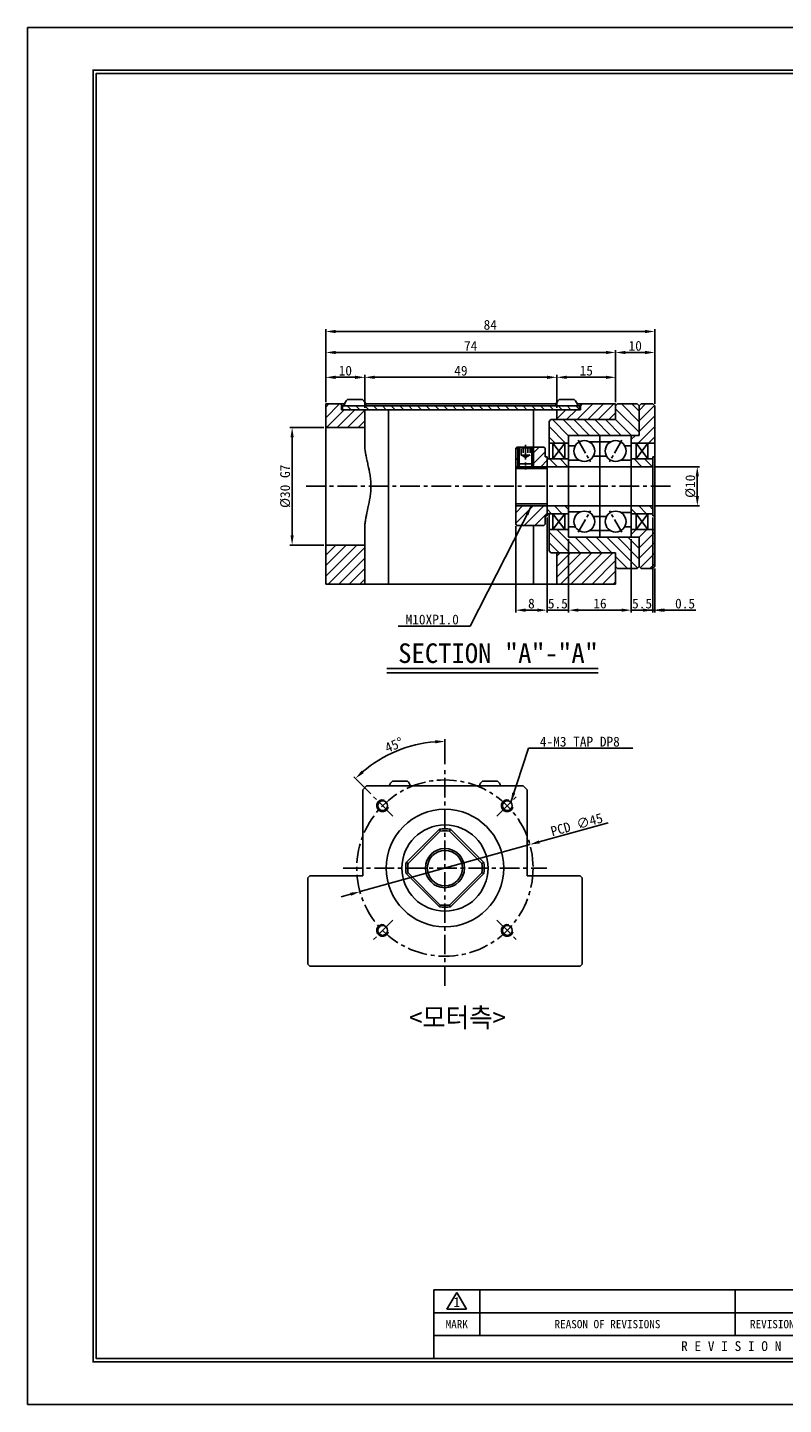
# Model space of a CAD drawing. Header units: millimetres. Extents: x 1133 to 1630, y 653 to 1004.
# Tile 1 of 6: x 1133 to 1326, y 653 to 1004. Entities that reach past the tile are written whole.
import ezdxf
from ezdxf.enums import TextEntityAlignment as Align

# ---------------------------------------------------------------- set-up
doc = ezdxf.new("R2010")
doc.units = ezdxf.units.MM
doc.linetypes.add('CENTER', pattern=[2, 1.25, -0.25, 0.25, -0.25])
doc.linetypes.add('DASHED', pattern=[0.75, 0.5, -0.25])
for name, color, linetype in [('S1', 1, 'CENTER'), ('S3', 2, 'DASHED'), ('Z5', 7, 'Continuous'), ('Z7', 7, 'Continuous')]:
    doc.layers.add(name, color=color, linetype=linetype)
doc.dimstyles.new('S2.5', dxfattribs={"dimtxt": 2.5, "dimasz": 2.5, "dimexe": 0.6, "dimexo": 0.5, "dimgap": 0.4, "dimtad": 1, "dimdec": 3, "dimzin": 11, "dimdsep": 46, "dimtxsty": 'Standard', "dimcen": 0, "dimclrd": 5, "dimclre": 5, "dimclrt": 3, "dimadec": 0, "dimazin": 0, "dimtp": 3e-09, "dimtm": 1.1e-09, "dimtfac": 0.7, "dimtdec": 3, "dimtmove": 0, "dimatfit": 3, "dimfxl": 1.25, "dimtolj": 1, "dimtzin": 11, "dimarcsym": 0})
pattern_1 = [(135, (16525.2602, -16278.105), (-1.34703842, -1.34703842), [])]
pattern_2 = [(45, (16525.2602, -16278.105), (-1.34703842, 1.34703842), [])]

# ---------------------------------------------------------------- blocks, each defined once
blk = doc.blocks.new('*D117')
at = {"color": 5, "lineweight": -2, "ltscale": 4}
for p, q in [((1281.12, 800.96), (1263.53, 796.08)), ((1217.76, 783.39), (1261.12, 795.41)), ((1215.35, 782.72), (1212.94, 782.05))]:
    blk.add_line(p, q, dxfattribs=at)
at = {"color": 5}
for points in [[(1263.42, 796.48), (1263.64, 795.68), (1261.12, 795.41)], [(1215.46, 782.32), (1215.24, 783.12), (1217.76, 783.39)]]:
    blk.add_solid(points, dxfattribs=at)
at = {"layer": 'Defpoints', "color": 0}
for p in [(1261.12, 795.41), (1217.76, 783.39)]:
    blk.add_point(p, dxfattribs=at)
at = {"color": 3, "insert": (1273.08, 800.48), "char_height": 2.5, "attachment_point": 5, "rotation": 15.4991}
blk.add_mtext('\\A1;PCD ∅45', dxfattribs=at)
blk = doc.blocks.new('*D118')
at = {"color": 5, "lineweight": -2, "ltscale": 4}
for p, q in [((1239.44, 815.9), (1239.44, 822.32)), ((1220.53, 808.31), (1216.16, 812.68))]:
    blk.add_line(p, q, dxfattribs=at)
blk.add_arc((1239.44, 789.4), 32.32, 94.4334, 130.5666, dxfattribs=at)
at = {"color": 5}
for points in [[(1236.96, 821.21), (1236.92, 822.04), (1239.44, 821.72)], [(1218.14, 814.26), (1218.7, 813.65), (1216.59, 812.25)]]:
    blk.add_solid(points, dxfattribs=at)
at = {"layer": 'Defpoints', "color": 0}
for p in [(1231.07, 820.62), (1239.44, 815.4), (1220.88, 807.96), (1226.17, 802.67), (1239.44, 759.4)]:
    blk.add_point(p, dxfattribs=at)
at = {"color": 3, "insert": (1226.43, 820.81), "char_height": 2.5, "attachment_point": 5, "rotation": 22.5}
blk.add_mtext('\\A1;45%%d', dxfattribs=at)
blk = doc.blocks.new('*D119')
at = {"color": 5, "lineweight": -2, "ltscale": 4}
for p, q in [((1209.01, 908.31), (1209.01, 915.21)), ((1216.51, 914.61), (1211.51, 914.61)), ((1219.01, 906.81), (1219.01, 915.21))]:
    blk.add_line(p, q, dxfattribs=at)
at = {"color": 5}
for points in [[(1211.51, 915.03), (1211.51, 914.19), (1209.01, 914.61)], [(1216.51, 914.19), (1216.51, 915.03), (1219.01, 914.61)]]:
    blk.add_solid(points, dxfattribs=at)
at = {"layer": 'Defpoints', "color": 0}
for p in [(1209.01, 914.61), (1209.01, 907.81), (1219.01, 906.31)]:
    blk.add_point(p, dxfattribs=at)
at = {"color": 3, "insert": (1214.01, 916.3), "char_height": 2.5, "attachment_point": 5}
blk.add_mtext('\\A1;10', dxfattribs=at)
blk = doc.blocks.new('*D120')
at = {"color": 5, "lineweight": -2, "ltscale": 4}
for p, q in [((1219.01, 906.81), (1219.01, 915.21)), ((1221.51, 914.61), (1265.51, 914.61)), ((1268.01, 906.81), (1268.01, 915.21))]:
    blk.add_line(p, q, dxfattribs=at)
at = {"color": 5}
for points in [[(1221.51, 915.03), (1221.51, 914.19), (1219.01, 914.61)], [(1265.51, 914.19), (1265.51, 915.03), (1268.01, 914.61)]]:
    blk.add_solid(points, dxfattribs=at)
at = {"layer": 'Defpoints', "color": 0}
for p in [(1268.01, 914.61), (1219.01, 906.31), (1268.01, 906.31)]:
    blk.add_point(p, dxfattribs=at)
at = {"color": 3, "insert": (1243.51, 916.29), "char_height": 2.5, "attachment_point": 5}
blk.add_mtext('\\A1;49', dxfattribs=at)
blk = doc.blocks.new('*D121')
at = {"color": 5, "lineweight": -2, "ltscale": 4}
for p, q in [((1268.01, 906.81), (1268.01, 915.21)), ((1270.51, 914.61), (1280.51, 914.61)), ((1283.01, 908.31), (1283.01, 915.21))]:
    blk.add_line(p, q, dxfattribs=at)
at = {"color": 5}
for points in [[(1270.51, 915.03), (1270.51, 914.19), (1268.01, 914.61)], [(1280.51, 914.19), (1280.51, 915.03), (1283.01, 914.61)]]:
    blk.add_solid(points, dxfattribs=at)
at = {"layer": 'Defpoints', "color": 0}
for p in [(1283.01, 914.61), (1283.01, 907.81), (1268.01, 906.31)]:
    blk.add_point(p, dxfattribs=at)
at = {"color": 3, "insert": (1275.51, 916.3), "char_height": 2.5, "attachment_point": 5}
blk.add_mtext('\\A1;15', dxfattribs=at)
blk = doc.blocks.new('*D122')
at = {"color": 5, "lineweight": -2, "ltscale": 4}
for p, q in [((1209.01, 908.31), (1209.01, 921.55)), ((1280.51, 920.95), (1211.51, 920.95)), ((1283.01, 908.31), (1283.01, 921.55))]:
    blk.add_line(p, q, dxfattribs=at)
at = {"color": 5}
for points in [[(1211.51, 921.36), (1211.51, 920.53), (1209.01, 920.95)], [(1280.51, 920.53), (1280.51, 921.36), (1283.01, 920.95)]]:
    blk.add_solid(points, dxfattribs=at)
at = {"layer": 'Defpoints', "color": 0}
for p in [(1209.01, 920.95), (1209.01, 907.81), (1283.01, 907.81)]:
    blk.add_point(p, dxfattribs=at)
at = {"color": 3, "insert": (1246.01, 922.63), "char_height": 2.5, "attachment_point": 5}
blk.add_mtext('\\A1;74', dxfattribs=at)
blk = doc.blocks.new('*D123')
at = {"color": 5, "lineweight": -2, "ltscale": 4}
for p, q in [((1283.01, 908.31), (1283.01, 921.55)), ((1285.51, 920.95), (1290.51, 920.95)), ((1293.01, 907.81), (1293.01, 921.55))]:
    blk.add_line(p, q, dxfattribs=at)
at = {"color": 5}
for points in [[(1285.51, 921.36), (1285.51, 920.53), (1283.01, 920.95)], [(1290.51, 920.53), (1290.51, 921.36), (1293.01, 920.95)]]:
    blk.add_solid(points, dxfattribs=at)
at = {"layer": 'Defpoints', "color": 0}
for p in [(1293.01, 920.95), (1283.01, 907.81), (1293.01, 907.31)]:
    blk.add_point(p, dxfattribs=at)
at = {"color": 3, "insert": (1288.01, 922.63), "char_height": 2.5, "attachment_point": 5}
blk.add_mtext('\\A1;10', dxfattribs=at)
blk = doc.blocks.new('*D124')
at = {"color": 5, "lineweight": -2, "ltscale": 4}
for p, q in [((1209.01, 908.31), (1209.01, 926.9)), ((1290.51, 926.3), (1211.51, 926.3)), ((1293.01, 907.81), (1293.01, 926.9))]:
    blk.add_line(p, q, dxfattribs=at)
at = {"color": 5}
for points in [[(1211.51, 926.71), (1211.51, 925.88), (1209.01, 926.3)], [(1290.51, 925.88), (1290.51, 926.71), (1293.01, 926.3)]]:
    blk.add_solid(points, dxfattribs=at)
at = {"layer": 'Defpoints', "color": 0}
for p in [(1209.01, 926.3), (1209.01, 907.81), (1293.01, 907.31)]:
    blk.add_point(p, dxfattribs=at)
at = {"color": 3, "insert": (1251.01, 927.98), "char_height": 2.5, "attachment_point": 5}
blk.add_mtext('\\A1;84', dxfattribs=at)
blk = doc.blocks.new('*D125')
at = {"color": 5, "lineweight": -2, "ltscale": 4}
for p, q in [((1292.51, 878.81), (1292.51, 854.6)), ((1287.01, 873.31), (1287.01, 854.6)), ((1284.51, 855.2), (1282.01, 855.2)), ((1287.01, 855.2), (1292.51, 855.2)), ((1295.01, 855.2), (1297.51, 855.2))]:
    blk.add_line(p, q, dxfattribs=at)
at = {"color": 5}
for points in [[(1284.51, 854.79), (1284.51, 855.62), (1287.01, 855.2)], [(1295.01, 855.62), (1295.01, 854.79), (1292.51, 855.2)]]:
    blk.add_solid(points, dxfattribs=at)
at = {"layer": 'Defpoints', "color": 0}
for p in [(1292.51, 879.31), (1287.01, 873.81), (1292.51, 855.2)]:
    blk.add_point(p, dxfattribs=at)
at = {"color": 3, "insert": (1289.76, 856.88), "char_height": 2.5, "attachment_point": 5}
blk.add_mtext('\\A1;5.5', dxfattribs=at)
blk = doc.blocks.new('*D126')
at = {"color": 5, "lineweight": -2, "ltscale": 4}
for p, q in [((1271.01, 873.31), (1271.01, 854.6)), ((1287.01, 873.31), (1287.01, 854.6)), ((1284.51, 855.2), (1273.51, 855.2))]:
    blk.add_line(p, q, dxfattribs=at)
at = {"color": 5}
for points in [[(1273.51, 855.62), (1273.51, 854.79), (1271.01, 855.2)], [(1284.51, 854.79), (1284.51, 855.62), (1287.01, 855.2)]]:
    blk.add_solid(points, dxfattribs=at)
at = {"layer": 'Defpoints', "color": 0}
for p in [(1271.01, 873.81), (1287.01, 873.81), (1271.01, 855.2)]:
    blk.add_point(p, dxfattribs=at)
at = {"color": 3, "insert": (1279.01, 856.89), "char_height": 2.5, "attachment_point": 5}
blk.add_mtext('\\A1;16', dxfattribs=at)
blk = doc.blocks.new('*D127')
at = {"color": 5, "lineweight": -2, "ltscale": 4}
for p, q in [((1265.51, 878.81), (1265.51, 854.6)), ((1271.01, 873.31), (1271.01, 854.6)), ((1263.01, 855.2), (1260.51, 855.2)), ((1271.01, 855.2), (1265.51, 855.2)), ((1273.51, 855.2), (1276.01, 855.2))]:
    blk.add_line(p, q, dxfattribs=at)
at = {"color": 5}
for points in [[(1263.01, 854.79), (1263.01, 855.62), (1265.51, 855.2)], [(1273.51, 855.62), (1273.51, 854.79), (1271.01, 855.2)]]:
    blk.add_solid(points, dxfattribs=at)
at = {"layer": 'Defpoints', "color": 0}
for p in [(1265.51, 879.31), (1271.01, 873.81), (1265.51, 855.2)]:
    blk.add_point(p, dxfattribs=at)
at = {"color": 3, "insert": (1268.26, 856.88), "char_height": 2.5, "attachment_point": 5}
blk.add_mtext('\\A1;5.5', dxfattribs=at)
blk = doc.blocks.new('*D128')
at = {"color": 5, "lineweight": -2, "ltscale": 4}
for p, q in [((1265.51, 878.81), (1265.51, 854.6)), ((1257.51, 876.61), (1257.51, 854.6)), ((1263.01, 855.2), (1260.01, 855.2))]:
    blk.add_line(p, q, dxfattribs=at)
at = {"color": 5}
for points in [[(1260.01, 855.62), (1260.01, 854.79), (1257.51, 855.2)], [(1263.01, 854.79), (1263.01, 855.62), (1265.51, 855.2)]]:
    blk.add_solid(points, dxfattribs=at)
at = {"layer": 'Defpoints', "color": 0}
for p in [(1265.51, 879.31), (1257.51, 877.11), (1257.51, 855.2)]:
    blk.add_point(p, dxfattribs=at)
at = {"color": 3, "insert": (1261.51, 856.88), "char_height": 2.5, "attachment_point": 5}
blk.add_mtext('\\A1;8', dxfattribs=at)
blk = doc.blocks.new('*D129')
at = {"color": 5, "lineweight": -2, "ltscale": 4}
for p, q in [((1208.51, 901.81), (1199.83, 901.81)), ((1200.43, 899.31), (1200.43, 874.31)), ((1208.51, 871.81), (1199.83, 871.81))]:
    blk.add_line(p, q, dxfattribs=at)
at = {"color": 5}
for points in [[(1200.84, 899.31), (1200.01, 899.31), (1200.43, 901.81)], [(1200.01, 874.31), (1200.84, 874.31), (1200.43, 871.81)]]:
    blk.add_solid(points, dxfattribs=at)
at = {"layer": 'Defpoints', "color": 0}
for p in [(1209.01, 901.81), (1200.43, 871.81), (1209.01, 871.81)]:
    blk.add_point(p, dxfattribs=at)
at = {"color": 3, "insert": (1198.68, 886.81), "char_height": 2.5, "attachment_point": 5, "rotation": 90}
blk.add_mtext('\\A1;%%C30 G7', dxfattribs=at)
blk = doc.blocks.new('*D130')
at = {"color": 5, "lineweight": -2, "ltscale": 4}
for p, q in [((1293.01, 891.81), (1304.45, 891.81)), ((1303.85, 889.31), (1303.85, 884.31)), ((1293.01, 881.81), (1304.45, 881.81))]:
    blk.add_line(p, q, dxfattribs=at)
at = {"color": 5}
for points in [[(1304.27, 889.31), (1303.44, 889.31), (1303.85, 891.81)], [(1303.44, 884.31), (1304.27, 884.31), (1303.85, 881.81)]]:
    blk.add_solid(points, dxfattribs=at)
at = {"layer": 'Defpoints', "color": 0}
for p in [(1292.51, 891.81), (1292.51, 881.81), (1303.85, 881.81)]:
    blk.add_point(p, dxfattribs=at)
at = {"color": 3, "insert": (1302.11, 886.81), "char_height": 2.5, "attachment_point": 5, "rotation": 90}
blk.add_mtext('\\A1;%%C10', dxfattribs=at)
blk = doc.blocks.new('*D131')
at = {"color": 5, "lineweight": -2, "ltscale": 4}
for p, q in [((1292.51, 878.81), (1292.51, 854.6)), ((1293.01, 865.81), (1293.01, 854.6)), ((1290.01, 855.2), (1287.51, 855.2)), ((1292.51, 855.2), (1293.01, 855.2)), ((1295.51, 855.2), (1303.45, 855.2))]:
    blk.add_line(p, q, dxfattribs=at)
at = {"color": 5}
for points in [[(1290.01, 854.79), (1290.01, 855.62), (1292.51, 855.2)], [(1295.51, 855.62), (1295.51, 854.79), (1293.01, 855.2)]]:
    blk.add_solid(points, dxfattribs=at)
at = {"layer": 'Defpoints', "color": 0}
for p in [(1292.51, 879.31), (1293.01, 866.31), (1293.01, 855.2)]:
    blk.add_point(p, dxfattribs=at)
at = {"color": 3, "insert": (1300.73, 856.88), "char_height": 2.5, "attachment_point": 5}
blk.add_mtext('\\A1;0.5', dxfattribs=at)
blk = doc.blocks.new('란표제')
at = {"layer": 'Z5', "ltscale": 0.5}
blk.add_line((62, 17.5), (62, 7), dxfattribs=at)
at = {"layer": 'Z7', "color": 0}
for p, q in [((297, 210), (0, 210)), ((0, 210), (0, 0)), ((0, 0), (297, 0))]:
    blk.add_line(p, q, dxfattribs=at)
at = {"layer": 'Z7'}
for p, q in [((160, 17.5), (62, 17.5)), ((64, 14.51), (65.5, 17.1)), ((65.5, 17.1), (67, 14.51)), ((69, 17.5), (69, 10.5)), ((108, 17.5), (108, 10.5)), ((147, 14), (62, 14)), ((64, 14.51), (67, 14.51)), ((147, 10.5), (62, 10.5))]:
    blk.add_line(p, q, dxfattribs=at)
at = {"layer": 'Z7', "const_width": 0.25}
blk.add_lwpolyline([(290.5, 6.5), (290.5, 203.5), (10, 203.5), (10, 6.5)], close=True, dxfattribs=at)
at = {"layer": 'Z7'}
blk.add_lwpolyline([(290, 7), (290, 203), (10.5, 203), (10.5, 7)], close=True, dxfattribs=at)
at = {"layer": 'Z5', "ltscale": 0.5}
for tag, p, height in [('TITLE', (237.17, 24.41), 2.5), ('도번', (251.18, 15.64), 2.5), ('SCALE', (253.78, 9.55), 1.2), ('DATE', (277.02, 9.51), 1.2)]:
    blk.add_attdef(tag, p, '', height=height, dxfattribs=at)
at = {"layer": 'Z7'}
for s, height, p in [('1', 1.5, (65.5, 15.61)), ('MARK', 1.25, (65.5, 12.25)), ('REASON OF REVISIONS', 1.25, (88.5, 12.25)), ('REVISIONER', 1.25, (114.5, 12.25)), ('R E V I S I O N', 1.5, (107.38, 8.9))]:
    blk.add_text(s, height=height, dxfattribs=at).set_placement(p, align=Align.MIDDLE_CENTER)
for tag, p in [('필렛', (179.25, 10.9)), ('모따기', (179.25, 8.3))]:
    blk.add_attdef(tag, text='', height=1.15, dxfattribs=at).set_placement(p, align=Align.MIDDLE_LEFT)

msp = doc.modelspace()

# ---------------------------------------------------------------- hatches: boundary and pattern name
at = {"ltscale": 4, "transparency": 33554687}
h = msp.add_hatch(dxfattribs=at)
h.set_pattern_fill('ANSI31', color=5, scale=0.6, style=0)
h.set_pattern_definition(pattern_2)
h.paths.add_polyline_path([(1268.0089, 903.8068), (1283.0089, 903.8068), (1283.0089, 907.3068), (1283.0089, 907.8068), (1274.0089, 907.8068), (1274.0089, 906.3068), (1273.7589, 906.3068), (1268.0089, 906.3068)])
h.paths.add_polyline_path([(1268.0089, 869.8068), (1268.0089, 861.8068), (1283.0089, 861.8068), (1283.0089, 866.3068), (1283.0089, 869.8068)])
h.paths.add_polyline_path([(1209.0089, 907.8068), (1209.0089, 901.8068), (1219.0089, 901.8068), (1219.0089, 906.3068), (1213.2589, 906.3068), (1213.0089, 906.3068), (1213.0089, 907.8068)])
h.paths.add_polyline_path([(1209.0089, 861.8068), (1219.0089, 861.8068), (1219.0089, 871.8068), (1209.0089, 871.8068)])
h = msp.add_hatch()
h.set_pattern_fill('ANSI31', color=5, scale=0.5, angle=90, style=0)
h.set_pattern_definition([(135, (16525.2602, -16278.105), (-1.12253202, -1.12253202), [])])
h.paths.add_polyline_path([(1213.2589, 907.3068), (1213.2589, 906.3068), (1273.7589, 906.3068), (1273.7589, 907.3068)], flags=0)
h = msp.add_hatch(dxfattribs=at)
h.set_pattern_fill('ANSI31', color=5, scale=0.6, angle=90, style=0)
h.set_pattern_definition(pattern_1)
h.paths.add_polyline_path([(1268.0089, 903.8068), (1266.5089, 903.8068), (1266.0089, 903.3068), (1266.0089, 897.8068), (1267.0089, 897.8068), (1270.0089, 897.8068), (1271.0089, 897.8068), (1271.0089, 899.8068), (1279.0089, 899.8068), (1287.0089, 899.8068), (1289.0089, 899.8068), (1289.0089, 907.3068), (1288.5089, 907.8068), (1283.5089, 907.8068), (1283.0089, 907.3068), (1283.0089, 903.8068)])
h.paths.add_polyline_path([(1283.0089, 869.8068), (1283.0089, 866.3068), (1283.5089, 865.8068), (1288.5089, 865.8068), (1289.0089, 866.3068), (1289.0089, 873.8068), (1287.0089, 873.8068), (1279.0089, 873.8068), (1271.0089, 873.8068), (1271.0089, 875.8068), (1270.0089, 875.8068), (1267.0089, 875.8068), (1266.0089, 875.8068), (1266.0089, 870.3068), (1266.5089, 869.8068), (1268.0089, 869.8068)])
h = msp.add_hatch(dxfattribs=at)
h.set_pattern_fill('ANSI31', color=5, scale=0.6, style=0)
h.set_pattern_definition(pattern_2)
h.paths.add_polyline_path([(1293.0089, 907.3068), (1292.5089, 907.8068), (1289.5089, 907.8068), (1289.0089, 907.3068), (1289.0089, 899.8068), (1287.0089, 899.8068), (1287.0089, 897.8068), (1288.2589, 897.8068), (1291.2589, 897.8068), (1293.0089, 897.8068)])
h.paths.add_polyline_path([(1289.0089, 873.8068), (1289.0089, 866.3068), (1289.5089, 865.8068), (1292.5089, 865.8068), (1293.0089, 866.3068), (1293.0089, 875.8068), (1291.2589, 875.8068), (1288.2589, 875.8068), (1287.0089, 875.8068), (1287.0089, 873.8068)])
h = msp.add_hatch(dxfattribs=at)
h.set_pattern_fill('ANSI31', color=5, scale=0.6, style=0)
h.set_pattern_definition(pattern_2)
h.paths.add_polyline_path([(1265.5089, 894.3068), (1265.0089, 894.3068), (1265.0089, 896.5068), (1264.7089, 896.8068), (1262.0089, 896.8068), (1262.0089, 896.5881), (1262.0089, 892.5568), (1262.0089, 891.8068), (1265.5089, 891.8068), (1265.5089, 893.6068)])
h.paths.add_polyline_path([(1258.0089, 891.8068), (1258.0089, 892.5568), (1258.0089, 896.5881), (1258.0089, 896.8068), (1257.8089, 896.8068), (1257.5089, 896.5068), (1257.5089, 891.8068)])
h.paths.add_polyline_path([(1257.5089, 877.1068), (1257.8089, 876.8068), (1262.0089, 876.8068), (1264.7089, 876.8068), (1265.0089, 877.1068), (1265.0089, 879.3068), (1265.5089, 879.3068), (1265.5089, 880.0068), (1265.5089, 881.8068), (1257.5089, 881.8068)])
h = msp.add_hatch(dxfattribs=at)
h.set_pattern_fill('ANSI31', color=5, scale=0.6, angle=90, style=0)
h.set_pattern_definition(pattern_1)
h.paths.add_polyline_path([(1265.5089, 891.8068), (1271.0089, 891.8068), (1271.0089, 893.4989), (1271.0089, 893.8068), (1270.0089, 893.8068), (1267.0089, 893.8068), (1266.0089, 893.8068), (1265.7089, 893.8068), (1265.5089, 893.6068)])
h.paths.add_polyline_path([(1265.5089, 880.0068), (1265.7089, 879.8068), (1266.0089, 879.8068), (1267.0089, 879.8068), (1270.0089, 879.8068), (1271.0089, 879.8068), (1271.0089, 880.3068), (1271.0089, 881.8068), (1265.5089, 881.8068)])
h = msp.add_hatch(dxfattribs=at)
h.set_pattern_fill('ANSI31', color=5, scale=0.6, angle=90, style=0)
h.set_pattern_definition(pattern_1)
h.paths.add_polyline_path([(1287.0089, 891.8068), (1292.5089, 891.8068), (1292.5089, 893.8068), (1291.2589, 893.8068), (1288.2589, 893.8068), (1287.0089, 893.8068), (1287.0089, 893.4989)])
h.paths.add_polyline_path([(1287.0089, 880.1148), (1287.0089, 879.8068), (1288.2589, 879.8068), (1291.2589, 879.8068), (1292.5089, 879.8068), (1292.5089, 881.8068), (1287.0089, 881.8068)])

# ---------------------------------------------------------------- linework, layer by layer
for p, q in [((1209.0089, 901.8068), (1209.0089, 907.8068)), ((1213.0089, 907.8068), (1209.0089, 907.8068)), ((1213.0089, 907.8068), (1213.0089, 906.3068)), ((1213.0089, 907.8068), (1213.7939, 907.8068)), ((1213.2589, 907.3068), (1273.7589, 907.3068)), ((1213.2589, 906.3068), (1213.2589, 907.3068)), ((1219.2779, 907.3068), (1213.6589, 907.3068)), ((1218.3792, 908.9568), (1214.5839, 908.9568)), ((1218.4339, 908.9568), (1218.3792, 908.9568)), ((1267.7939, 907.8068), (1219.2239, 907.8068)), ((1219.3589, 907.3068), (1219.2779, 907.3068)), ((1273.2779, 907.3068), (1267.6589, 907.3068)), ((1272.3792, 908.9568), (1268.5839, 908.9568)), ((1272.4339, 908.9568), (1272.3792, 908.9568)), ((1273.2239, 907.8068), (1274.0089, 907.8068)), ((1273.3589, 907.3068), (1273.2779, 907.3068)), ((1273.7589, 907.3068), (1273.7589, 906.3068)), ((1274.0089, 906.3068), (1274.0089, 907.8068)), ((1283.0089, 907.8068), (1274.0089, 907.8068)), ((1283.0089, 907.8068), (1283.0089, 903.8068)), ((1283.5089, 907.8068), (1283.0089, 907.3068)), ((1283.0089, 903.8068), (1283.0089, 907.3068)), ((1288.5089, 907.8068), (1289.0089, 907.3068)), ((1289.0089, 899.8068), (1289.0089, 907.3068)), ((1292.5089, 907.8068), (1293.0089, 907.3068)), ((1293.0089, 866.3068), (1293.0089, 907.3068)), ((1219.0089, 906.3068), (1213.0089, 906.3068)), ((1219.0089, 901.8068), (1219.0089, 906.3068)), ((1219.0089, 906.3068), (1225.0089, 906.3068)), ((1225.0089, 861.8068), (1225.0089, 906.3068)), ((1225.0089, 906.3068), (1262.0089, 906.3068)), ((1262.0089, 906.3068), (1268.0089, 906.3068)), ((1262.0089, 896.8068), (1262.0089, 906.3068)), ((1266.0089, 903.3068), (1266.5089, 903.8068)), ((1266.0089, 903.3068), (1266.0089, 893.8068)), ((1283.0089, 903.8068), (1266.5089, 903.8068)), ((1268.0089, 903.8068), (1268.0089, 906.3068)), ((1274.0089, 906.3068), (1268.0089, 906.3068)), ((1283.0089, 903.8068), (1268.0089, 903.8068)), ((1219.0089, 901.8068), (1209.0089, 901.8068)), ((1209.0089, 901.8068), (1209.0089, 871.8068)), ((1219.0089, 897.0049), (1219.0089, 901.8068)), ((1289.0089, 899.8068), (1271.0089, 899.8068)), ((1271.0089, 899.8068), (1271.0089, 873.8068)), ((1279.0089, 899.8068), (1279.0089, 873.8068)), ((1287.0089, 899.8068), (1287.0089, 873.8068)), ((1257.5089, 896.5068), (1257.8089, 896.8068)), ((1257.5089, 877.1068), (1257.5089, 896.5068)), ((1257.8089, 896.8068), (1264.7089, 896.8068)), ((1258.3878, 896.8068), (1258.0089, 896.5881)), ((1258.0089, 896.5881), (1258.0089, 892.5568)), ((1262.0089, 896.5881), (1258.0089, 896.5881)), ((1258.3878, 896.8068), (1258.3878, 891.8068)), ((1261.63, 896.8068), (1258.3878, 896.8068)), ((1261.63, 896.8068), (1261.63, 891.8068)), ((1262.0089, 896.5881), (1261.63, 896.8068)), ((1262.0089, 892.5568), (1262.0089, 896.5881)), ((1264.7089, 896.8068), (1265.0089, 896.5068)), ((1265.0089, 894.3068), (1265.0089, 896.5068)), ((1271.0089, 897.8068), (1266.0089, 897.8068)), ((1267.0089, 897.8068), (1267.0089, 893.8068)), ((1270.0089, 897.8068), (1267.0089, 893.8068)), ((1267.0089, 897.8068), (1270.0089, 893.8068)), ((1270.0089, 897.8068), (1270.0089, 893.8068)), ((1272.701, 897.1393), (1271.0089, 897.1393)), ((1276.3414, 898.1148), (1279.0089, 898.1148)), ((1281.6764, 898.1148), (1279.0089, 898.1148)), ((1287.0089, 897.1393), (1285.3169, 897.1393)), ((1293.0089, 897.8068), (1287.0089, 897.8068)), ((1288.2589, 897.8068), (1291.2589, 893.8068)), ((1291.2589, 897.8068), (1288.2589, 893.8068)), ((1288.2589, 897.8068), (1288.2589, 893.8068)), ((1291.2589, 897.8068), (1291.2589, 893.8068)), ((1258.0089, 892.5568), (1262.0089, 892.5568)), ((1258.7589, 891.8068), (1258.0089, 892.5568)), ((1262.0089, 892.5568), (1261.2589, 891.8068)), ((1265.0089, 894.3068), (1265.5089, 894.3068)), ((1265.5089, 893.6068), (1265.7089, 893.8068)), ((1265.7089, 893.8068), (1271.0089, 893.8068)), ((1273.6764, 893.4989), (1271.0089, 893.4989)), ((1280.701, 894.4743), (1277.3169, 894.4743)), ((1284.3414, 893.4989), (1287.0089, 893.4989)), ((1292.5089, 893.8068), (1287.0089, 893.8068)), ((1293.0089, 894.3068), (1292.5089, 894.3068)), ((1292.5089, 894.3068), (1292.5089, 879.3068)), ((1261.2589, 891.8068), (1258.7589, 891.8068)), ((1292.5089, 891.8068), (1265.5089, 891.8068)), ((1265.5089, 881.8068), (1265.5089, 880.0068)), ((1292.5089, 881.8068), (1265.5089, 881.8068)), ((1265.0089, 879.3068), (1265.0089, 877.1068)), ((1265.0089, 879.3068), (1265.5089, 879.3068)), ((1265.7089, 879.8068), (1265.5089, 880.0068)), ((1265.7089, 879.8068), (1271.0089, 879.8068)), ((1266.0089, 870.3068), (1266.0089, 879.8068)), ((1270.0089, 875.8068), (1267.0089, 879.8068)), ((1267.0089, 875.8068), (1270.0089, 879.8068)), ((1267.0089, 875.8068), (1267.0089, 879.8068)), ((1270.0089, 875.8068), (1270.0089, 879.8068)), ((1274.0858, 880.3068), (1271.0089, 880.3068)), ((1280.701, 879.1393), (1277.3169, 879.1393)), ((1284.3414, 880.1148), (1287.0089, 880.1148)), ((1292.5089, 879.8068), (1287.0089, 879.8068)), ((1288.2589, 875.8068), (1288.2589, 879.8068)), ((1288.2589, 875.8068), (1291.2589, 879.8068)), ((1291.2589, 875.8068), (1288.2589, 879.8068)), ((1291.2589, 875.8068), (1291.2589, 879.8068)), ((1293.0089, 879.3068), (1292.5089, 879.3068)), ((1219.0089, 871.8068), (1219.0089, 876.6088)), ((1257.8089, 876.8068), (1257.5089, 877.1068)), ((1257.8089, 876.8068), (1264.7089, 876.8068)), ((1262.0089, 861.8068), (1262.0089, 876.8068)), ((1265.0089, 877.1068), (1264.7089, 876.8068)), ((1271.0089, 875.8068), (1266.0089, 875.8068)), ((1272.701, 876.4743), (1271.0089, 876.4743)), ((1276.3414, 875.4989), (1279.0089, 875.4989)), ((1281.6764, 875.4989), (1279.0089, 875.4989)), ((1287.0089, 876.4743), (1285.3169, 876.4743)), ((1293.0089, 875.8068), (1287.0089, 875.8068)), ((1209.0089, 861.8068), (1209.0089, 871.8068)), ((1209.0089, 871.8068), (1219.0089, 871.8068)), ((1219.0089, 861.8068), (1219.0089, 871.8068)), ((1289.0089, 873.8068), (1271.0089, 873.8068)), ((1289.0089, 866.3068), (1289.0089, 873.8068)), ((1266.5089, 869.8068), (1266.0089, 870.3068)), ((1283.0089, 869.8068), (1266.5089, 869.8068)), ((1268.0089, 869.8068), (1283.0089, 869.8068)), ((1268.0089, 861.8068), (1268.0089, 869.8068)), ((1283.0089, 861.8068), (1283.0089, 869.8068)), ((1283.0089, 866.3068), (1283.0089, 869.8068)), ((1288.5089, 865.8068), (1289.0089, 866.3068)), ((1292.5089, 865.8068), (1293.0089, 866.3068)), ((1209.0089, 861.8068), (1219.0089, 861.8068)), ((1225.0089, 861.8068), (1219.0089, 861.8068)), ((1262.0089, 861.8068), (1225.0089, 861.8068)), ((1268.0089, 861.8068), (1262.0089, 861.8068)), ((1268.0089, 861.8068), (1283.0089, 861.8068)), ((1229.8633, 811.552), (1226.0133, 811.552)), ((1252.8633, 811.552), (1249.0133, 811.552)), ((1219.4383, 810.402), (1218.4383, 809.402)), ((1218.4383, 809.402), (1218.4383, 787.402)), ((1259.4383, 810.402), (1219.4383, 810.402)), ((1260.4383, 809.402), (1259.4383, 810.402)), ((1260.4383, 787.402), (1260.4383, 809.402)), ((1229.5388, 790.8162), (1238.0241, 799.3015)), ((1238.2581, 798.8284), (1230.0119, 790.5822)), ((1248.8647, 790.5822), (1240.6185, 798.8284)), ((1240.8525, 799.3015), (1249.3378, 790.8162)), ((1204.9383, 787.402), (1204.4383, 786.902)), ((1204.4383, 786.902), (1204.4383, 764.902)), ((1218.4383, 787.402), (1204.9383, 787.402)), ((1238.0241, 779.5025), (1229.5388, 787.9877)), ((1230.0119, 788.2218), (1238.2581, 779.9755)), ((1240.6185, 779.9755), (1248.8647, 788.2218)), ((1249.3378, 787.9877), (1240.8525, 779.5025)), ((1273.9383, 787.402), (1260.4383, 787.402)), ((1274.4383, 786.902), (1273.9383, 787.402)), ((1274.4383, 764.902), (1274.4383, 786.902)), ((1204.4383, 764.902), (1204.9383, 764.402)), ((1204.9383, 764.402), (1273.9383, 764.402)), ((1273.9383, 764.402), (1274.4383, 764.902))]:
    msp.add_line(p, q)
at = {"ltscale": 4}
for p, q in [((1283.5089, 907.8068), (1288.5089, 907.8068)), ((1289.0089, 907.3068), (1289.5089, 907.8068)), ((1289.5089, 907.8068), (1292.5089, 907.8068)), ((1283.0089, 866.3068), (1283.5089, 865.8068)), ((1283.5089, 865.8068), (1288.5089, 865.8068)), ((1289.0089, 866.3068), (1289.5089, 865.8068)), ((1289.5089, 865.8068), (1292.5089, 865.8068)), ((1224.5868, 840.2951), (1278.5184, 840.2951)), ((1224.5868, 839.1808), (1278.5184, 839.1808))]:
    msp.add_line(p, q, dxfattribs=at)
at = {"color": 5}
for p, q in [((1258.0089, 896.8068), (1258.0089, 891.3068)), ((1258.3878, 896.8068), (1258.3878, 892.178)), ((1261.63, 896.8068), (1261.63, 892.178)), ((1262.0089, 896.8068), (1262.0089, 891.3068)), ((1257.5089, 891.8068), (1265.5089, 891.8068)), ((1257.5089, 881.8068), (1265.5089, 881.8068))]:
    msp.add_line(p, q, dxfattribs=at)
at = {"ltscale": 0.5}
msp.add_line((1265.5089, 879.3068), (1265.5089, 894.3068), dxfattribs=at)
at = {"ltscale": 5}
for p, q in [((1257.5089, 891.3068), (1265.5089, 891.3068)), ((1257.5089, 882.3068), (1265.5089, 882.3068))]:
    msp.add_line(p, q, dxfattribs=at)
at = {"ltscale": 4}
msp.add_lwpolyline([(1261.6589, 891.3068), (1261.6589, 891.8068), (1258.3589, 891.8068), (1258.3589, 891.3068)], dxfattribs=at)
for centre, radius in [((1275.0089, 895.8068), 2.665), ((1283.0089, 895.8068), 2.665), ((1275.0089, 877.8068), 2.665), ((1283.0089, 877.8068), 2.665), ((1223.5284, 805.3119), 1.25), ((1255.3482, 805.3119), 1.25), ((1239.4383, 789.402), 15), ((1223.5284, 773.4921), 1.25), ((1255.3482, 773.4921), 1.25)]:
    msp.add_circle(centre, radius)
for centre, radius, start, end in [((1216.4665, 906.8172), 2.85, 131.34313, 170.106361), ((1216.5513, 906.8172), 2.85, 9.893639, 48.65687), ((1270.4665, 906.8172), 2.85, 131.34313, 170.106361), ((1270.5513, 906.8172), 2.85, 9.893639, 48.65687), ((1227.8959, 809.4123), 2.85, 131.34313, 159.680287), ((1227.9807, 809.4123), 2.85, 20.319713, 48.65687), ((1250.8959, 809.4123), 2.85, 131.34313, 159.680287), ((1250.9807, 809.4123), 2.85, 20.319713, 48.65687), ((1239.4383, 789.402), 11, 0, 180), ((1239.4383, 789.402), 10, 90, 98.130102), ((1239.4383, 789.402), 9.5, 82.863646, 97.136354), ((1239.4383, 789.402), 10, 81.869898, 90), ((1239.4383, 789.402), 5, 90, 270), ((1239.4383, 789.402), 5, 270, 90), ((1239.4383, 789.402), 10, 171.869898, 180), ((1239.4383, 789.402), 9.5, 172.863646, 180), ((1239.4383, 789.402), 4.5, 90, 180), ((1239.4383, 789.402), 4.5, 270, 90), ((1239.4383, 789.402), 9.5, 352.863646, 7.136354), ((1239.4383, 789.402), 10, 351.869898, 8.130102), ((1239.4383, 789.402), 11, 180, 0), ((1239.4383, 789.402), 10, 180, 188.130102), ((1239.4383, 789.402), 9.5, 180, 187.136354), ((1239.4383, 789.402), 4.5, 180, 270), ((1239.4383, 789.402), 9.5, 262.863646, 277.136354), ((1239.4383, 789.402), 10, 261.869898, 278.130102)]:
    msp.add_arc(centre, radius, start, end)
at = {"color": 5}
for centre in [(1223.5284, 805.3119), (1255.3482, 805.3119), (1223.5284, 773.4921), (1255.3482, 773.4921)]:
    msp.add_arc(centre, 1.5, 75, 345, dxfattribs=at)
for points, knots in [([(1219.0089, 897.0049), (1219.0089, 896.3046), (1219.1109, 895.5603), (1219.3317, 894.376), (1219.4176, 893.9681), (1219.6, 893.1367), (1219.6962, 892.7151), (1219.9826, 891.4301), (1220.1713, 890.5469), (1220.381, 889.1681), (1220.4386, 888.6973), (1220.516, 887.7599), (1220.5364, 887.2906), (1220.5372, 886.3508), (1220.5176, 885.8804), (1220.441, 884.9383), (1220.384, 884.4685), (1220.1757, 883.0903), (1219.9865, 882.201), (1219.5998, 880.4659), (1219.4073, 879.6409), (1219.1866, 878.4603), (1219.1243, 878.0761), (1219.0354, 877.3259), (1219.0089, 876.9593), (1219.0089, 876.6088)], [0, 0, 0, 0, 0.125, 0.125, 0.1875, 0.1875, 0.25, 0.25, 0.375, 0.375, 0.4375, 0.4375, 0.5, 0.5, 0.5625, 0.5625, 0.625, 0.625, 0.75, 0.75, 0.875, 0.875, 0.9375, 0.9375, 1, 1, 1, 1]), ([(1238.0241, 799.3015), (1238.068, 799.2133), (1238.1465, 799.0559), (1238.224, 798.8979), (1238.2581, 798.8284)], [0, 0, 0, 0, 0.56000003, 1, 1, 1, 1]), ([(1240.6185, 798.8284), (1240.6619, 798.9169), (1240.7395, 799.0749), (1240.818, 799.2322), (1240.8525, 799.3015)], [0, 0, 0, 0, 0.55999997, 1, 1, 1, 1]), ([(1230.0119, 790.5822), (1229.9234, 790.6256), (1229.7654, 790.7031), (1229.608, 790.7816), (1229.5388, 790.8162)], [0, 0, 0, 0, 0.55999997, 1, 1, 1, 1]), ([(1249.3378, 790.8162), (1249.2496, 790.7722), (1249.0923, 790.6938), (1248.9342, 790.6163), (1248.8647, 790.5822)], [0, 0, 0, 0, 0.56000003, 1, 1, 1, 1]), ([(1229.5388, 787.9877), (1229.6269, 788.0317), (1229.7843, 788.1101), (1229.9423, 788.1877), (1230.0119, 788.2218)], [0, 0, 0, 0, 0.56000003, 1, 1, 1, 1]), ([(1248.8647, 788.2218), (1248.9532, 788.1783), (1249.1112, 788.1008), (1249.2685, 788.0223), (1249.3378, 787.9877)], [0, 0, 0, 0, 0.55999997, 1, 1, 1, 1]), ([(1238.2581, 779.9755), (1238.2147, 779.8871), (1238.1371, 779.729), (1238.0586, 779.5717), (1238.0241, 779.5025)], [0, 0, 0, 0, 0.55999997, 1, 1, 1, 1]), ([(1240.8525, 779.5025), (1240.8086, 779.5906), (1240.7301, 779.748), (1240.6526, 779.906), (1240.6185, 779.9755)], [0, 0, 0, 0, 0.56000003, 1, 1, 1, 1])]:
    msp.add_open_spline(points, degree=3, knots=knots)
at = {"layer": 'S1', "ltscale": 3}
for p, q in [((1260.0089, 897.3752), (1260.0089, 891.0657)), ((1273.4264, 898.5478), (1276.5914, 893.0659)), ((1284.5914, 898.5478), (1281.4264, 893.0659)), ((1273.4264, 875.0659), (1276.5914, 880.5478)), ((1284.5914, 875.0659), (1281.4264, 880.5478))]:
    msp.add_line(p, q, dxfattribs=at)
at = {"layer": 'S1', "ltscale": 4}
for p, q in [((1204.0089, 886.8068), (1298.0089, 886.8068)), ((1239.4383, 759.402), (1239.4383, 815.402)), ((1226.1739, 802.6663), (1220.8828, 807.9574)), ((1252.7026, 802.6663), (1257.9937, 807.9574)), ((1213.4383, 789.402), (1265.4383, 789.402)), ((1226.1739, 776.1376), (1220.8828, 770.8465)), ((1252.7026, 776.1376), (1257.9937, 770.8465))]:
    msp.add_line(p, q, dxfattribs=at)
msp.add_circle((1239.4383, 789.402), 22.5, dxfattribs=at)
at = {"layer": 'S3', "ltscale": 3}
for p, q in [((1258.8542, 894.8068), (1258.8542, 896.8068)), ((1259.4315, 896.8068), (1259.4315, 894.8068)), ((1260.5863, 896.8068), (1260.5863, 894.8068)), ((1261.1636, 896.8068), (1261.1636, 894.8068)), ((1260.0089, 894.1402), (1258.8542, 894.8068)), ((1261.1636, 894.8068), (1260.0089, 894.1402))]:
    msp.add_line(p, q, dxfattribs=at)
for centre, radius, start, end in [((1259.1429, 895.2286), 0.5111, 235.609985, 304.390015), ((1260.0089, 896.7217), 2, 253.219857, 286.780143), ((1260.875, 895.2286), 0.5111, 235.609985, 304.390015)]:
    msp.add_arc(centre, radius, start, end, dxfattribs=at)

# ---------------------------------------------------------------- block references
at = {"ltscale": 5, "xscale": 1.67280711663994, "yscale": 1.67280711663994, "zscale": 1.67280711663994}
msp.add_blockref('란표제', (1132.8849, 652.5584), dxfattribs=at)

# ---------------------------------------------------------------- texts
at = {"color": 3, "ltscale": 4, "char_height": 2.5}
for s, insert, attachment_point in [('M10XP1.0', (1242.9923, 851.5314), 9), ('4-M3 TAP DP8', (1263.6666, 820.3692), 7)]:
    msp.add_mtext(s, dxfattribs=dict(at, insert=insert, attachment_point=attachment_point))
at = {"color": 3, "ltscale": 0.5, "char_height": 5, "attachment_point": 9}
for s, insert in [('\\A1;SECTION "A"-"A"', (1278.5283, 841.6435)), ('\\A1;<모터측>', (1254.9973, 748.2321))]:
    msp.add_mtext(s, dxfattribs=dict(at, insert=insert))

# ---------------------------------------------------------------- dimensions: what is measured, and where the dimension line sits
at = {"ltscale": 4}
for base, p1, p2, picture, middle in [((1209.0089, 926.2974), (1293.0089, 907.3068), (1209.0089, 907.8068), '*D124', (1251.0089, 927.9807)), ((1209.0089, 920.946), (1283.0089, 907.8068), (1209.0089, 907.8068), '*D122', (1246.0089, 922.631)), ((1293.0089, 920.946), (1283.0089, 907.8068), (1293.0089, 907.3068), '*D123', (1288.0089, 922.631)), ((1209.0089, 914.6106), (1219.0089, 906.3068), (1209.0089, 907.8068), '*D119', (1214.0089, 916.2955)), ((1268.0089, 914.6106), (1219.0089, 906.3068), (1268.0089, 906.3068), '*D120', (1243.5089, 916.2938)), ((1283.0089, 914.6106), (1268.0089, 906.3068), (1283.0089, 907.8068), '*D121', (1275.5089, 916.2955)), ((1257.5089, 855.2031), (1265.5089, 879.3068), (1257.5089, 877.1068), '*D128', (1261.5089, 856.8847)), ((1265.5089, 855.2031), (1271.0089, 873.8068), (1265.5089, 879.3068), '*D127', (1268.2589, 856.883)), ((1292.5089, 855.2031), (1287.0089, 873.8068), (1292.5089, 879.3068), '*D125', (1289.7589, 856.883)), ((1293.0089, 855.2031), (1292.5089, 879.3068), (1293.0089, 866.3068), '*D131', (1300.7275, 856.8847)), ((1271.0089, 855.2031), (1287.0089, 873.8068), (1271.0089, 873.8068), '*D126', (1279.0089, 856.888))]:
    dim = msp.add_linear_dim(base=base, p1=p1, p2=p2, dimstyle='S2.5', dxfattribs=at)
    dim.commit()
    dim.dimension.update_dxf_attribs({"geometry": picture, "text_midpoint": middle})
for base, p1, p2, text, picture, middle in [((1200.4256, 871.8068), (1209.0089, 901.8068), (1209.0089, 871.8068), '%%C<> G7', '*D129', (1198.6807, 886.8068)), ((1303.8517, 881.8068), (1292.5089, 891.8068), (1292.5089, 881.8068), '%%C<>', '*D130', (1302.1052, 886.8068))]:
    dim = msp.add_linear_dim(base=base, p1=p1, p2=p2, angle=90, text=text, dimstyle='S2.5', dxfattribs=at)
    dim.commit()
    dim.dimension.update_dxf_attribs({"geometry": picture, "text_midpoint": middle})
dim = msp.add_angular_dim_2l(base=(1231.074, 820.6177), line1=((1226.1739, 802.6663), (1220.8828, 807.9574)), line2=((1239.4383, 759.402), (1239.4383, 815.402)), dimstyle='S2.5', dxfattribs=at)
dim.commit()
dim.dimension.update_dxf_attribs({"geometry": '*D118', "text_midpoint": (1226.427, 820.8141)})
dim = msp.add_diameter_dim_2p(p1=(1217.7565, 783.3894), p2=(1261.1201, 795.4145), text='PCD <>', dimstyle='S2.5', dxfattribs=at)
dim.commit()
dim.dimension.update_dxf_attribs({"geometry": '*D117', "text_midpoint": (1273.0801, 800.4779)})

# ---------------------------------------------------------------- leaders
at = {"ltscale": 4, "annotation_type": 0, "has_hookline": 1}
for points, hookline_direction, text_width in [([(1261.5089, 881.8068), (1245.8923, 851.1314), (1243.3923, 851.1314)], 1, 15.5093), ([(1256.2321, 806.1957), (1260.7666, 819.9692), (1263.2666, 819.9692)], 0, 23.7284)]:
    msp.add_leader(points, dimstyle='S2.5', dxfattribs=dict(at, hookline_direction=hookline_direction, text_width=text_width))

doc.saveas('drawing.dxf')
